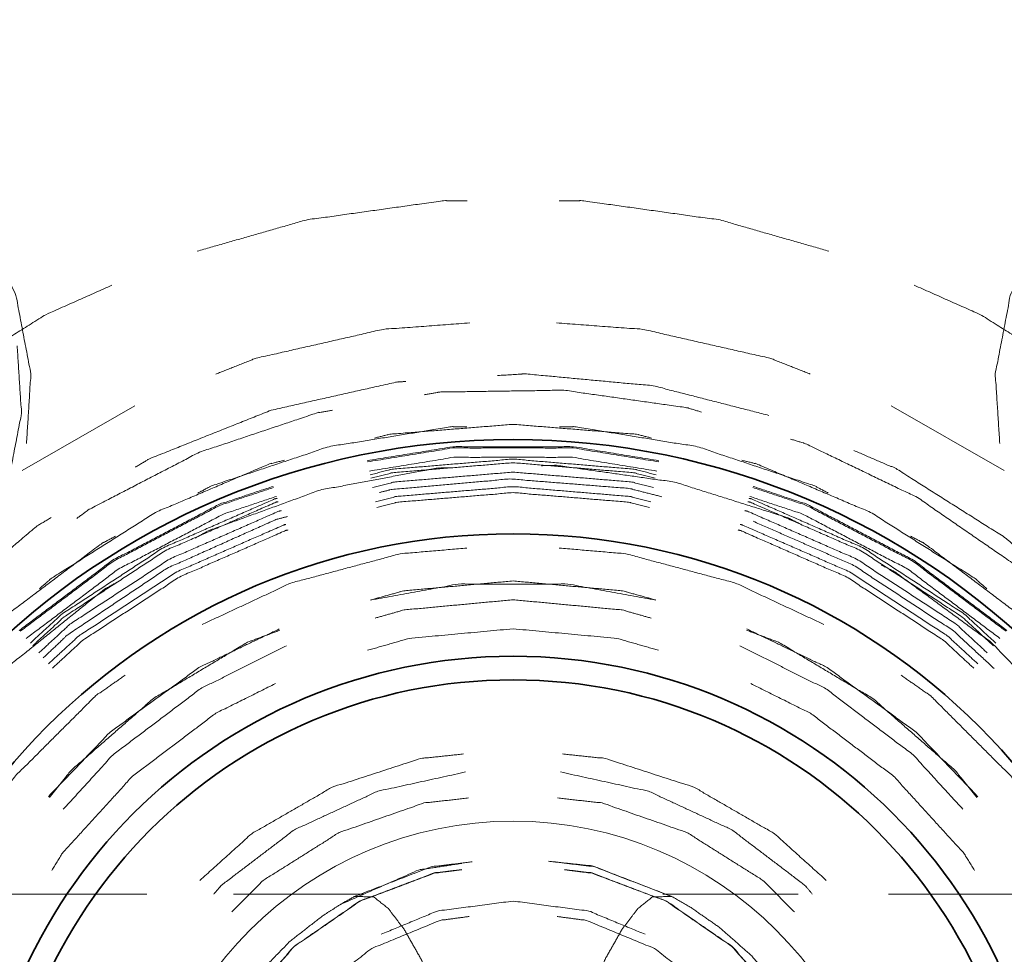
# Model space of a CAD drawing. Header units: millimetres. Extents: x 0 to 1189, y 0 to 841.
# Tile 14 of 84: x 158 to 168, y 340 to 350. Entities that reach past the tile are written whole.
import ezdxf

# ---------------------------------------------------------------- set-up
doc = ezdxf.new("R2010")
doc.units = ezdxf.units.MM
doc.layers.add('1', color=7, linetype='Continuous')

msp = doc.modelspace()

# ---------------------------------------------------------------- linework, layer by layer
at = {"layer": '1', "color": 251, "linetype": 'Continuous', "lineweight": 13}
for p, q in [((158.899, 346.085), (157.701, 345.396)), ((168.121, 345.396), (166.923, 346.085)), ((159.026, 340.9), (156.271, 340.9)), ((161.323, 340.9), (159.945, 340.9)), ((165.936, 340.9), (164.5, 340.9)), ((169.764, 340.9), (166.893, 340.9))]:
    msp.add_line(p, q, dxfattribs=at)
at = {"layer": '1', "color": 3, "linetype": 'Continuous', "lineweight": 35}
for radius in [8, 7, 5.7, 5.45]:
    msp.add_circle((162.911, 337.725), radius, dxfattribs=at)
at = {"layer": '1', "color": 253, "linetype": 'Continuous', "lineweight": 13}
msp.add_circle((162.911, 337.725), 3.95, dxfattribs=at)
at = {"layer": '1', "color": 95, "linetype": 'Continuous', "lineweight": 35}
for radius in [21, 17]:
    msp.add_arc((162.911, 337.725), radius, 206.3087, 153.6913, dxfattribs=at)
at = {"layer": '1', "color": 251, "linetype": 'Continuous', "lineweight": 13}
for points, knots in [([(157.748, 345.683), (157.794, 346.422), (157.636, 347.253), (157.276, 348.018), (156.804, 348.589)], [0, 0, 0.233334, 0.499996, 0.766672, 1, 1]), ([(169.019, 348.589), (168.547, 348.018), (168.187, 347.253), (168.028, 346.422), (168.075, 345.683)], [0, 0, 0.233328, 0.500004, 0.766666, 1, 1]), ([(159.559, 347.725), (160.715, 348.056), (162.174, 348.261), (162.424, 348.261)], [0, 0, 0.411111, 0.914814, 1, 1]), ([(163.399, 348.261), (163.648, 348.261), (165.107, 348.056), (166.263, 347.725)], [0, 0, 0.085183, 0.588889, 1, 1]), ([(156.18, 345.831), (156.703, 346.27), (157.952, 347.051), (158.655, 347.364)], [0, 0, 0.233336, 0.737036, 1, 1]), ([(167.167, 347.364), (167.87, 347.051), (169.12, 346.27), (169.643, 345.831)], [0, 0, 0.262964, 0.766664, 1, 1]), ([(162.452, 346.964), (161.533, 346.895), (160.186, 346.589), (159.757, 346.421)], [0, 0, 0.333335, 0.833332, 1, 1]), ([(166.065, 346.421), (165.636, 346.589), (164.289, 346.895), (163.37, 346.964)], [0, 0, 0.166668, 0.666665, 1, 1]), ([(157.649, 346.721), (157.694, 346.004), (157.541, 345.198), (157.191, 344.455), (156.733, 343.902)], [0, 0, 0.233332, 0.500001, 0.766666, 1, 1]), ([(161.774, 346.342), (161.676, 346.336), (160.344, 346.037)], [0, 0, 0.066672, 1, 1]), ([(165.626, 345.982), (164.398, 346.296), (163.039, 346.423), (162.747, 346.405)], [0, 0, 0.433333, 0.899999, 1, 1]), ([(164.911, 346.017), (164.753, 346.064), (163.449, 346.249), (162.132, 346.23), (161.969, 346.202)], [0, 0, 0.055555, 0.499998, 0.944446, 1, 1]), ([(160.995, 346.036), (160.833, 346.009), (159.584, 345.591), (158.414, 344.985), (158.281, 344.888)], [0, 0, 0.055554, 0.499998, 0.944445, 1, 1]), ([(160.344, 346.037), (159.053, 345.522), (158.904, 345.433)], [0, 0, 0.888889, 1, 1]), ([(159.566, 345.158), (159.712, 345.234), (160.958, 345.65), (162.254, 345.861), (162.419, 345.861)], [0, 0, 0.055554, 0.5, 0.944443, 1, 1]), ([(162.911, 345.887), (161.602, 345.782), (161.442, 345.742)], [0, 0, 0.888894, 1, 1]), ([(164.38, 345.742), (164.221, 345.782), (162.911, 345.887)], [0, 0, 0.111112, 1, 1]), ([(163.404, 345.861), (163.568, 345.861), (164.865, 345.65), (166.111, 345.234), (166.256, 345.158)], [0, 0, 0.055557, 0.5, 0.944446, 1, 1]), ([(168.405, 344.25), (168.285, 344.363), (167.201, 345.11), (166.014, 345.682), (165.856, 345.73)], [0, 0, 0.055555, 0.499998, 0.944445, 1, 1]), ([(161.364, 345.501), (162.271, 345.649), (163.551, 345.649), (164.459, 345.501)], [0, 0, 0.294872, 0.705128, 1, 1]), ([(161.366, 345.489), (162.272, 345.636), (163.55, 345.636), (164.456, 345.489)], [0, 0, 0.294873, 0.70513, 1, 1]), ([(168.933, 343.979), (168.127, 344.687), (166.974, 345.417), (166.526, 345.61)], [0, 0, 0.366667, 0.833333, 1, 1]), ([(160.486, 345.506), (160.326, 345.467), (159.118, 344.952), (158.008, 344.25), (157.885, 344.141)], [0, 0, 0.055553, 0.499999, 0.944447, 1, 1]), ([(161.386, 345.391), (162.281, 345.537), (163.542, 345.537), (164.437, 345.391)], [0, 0, 0.294872, 0.705128, 1, 1]), ([(161.395, 345.352), (161.629, 345.411), (162.911, 345.518), (164.194, 345.411), (164.428, 345.352)], [0, 0, 0.078947, 0.499998, 0.921053, 1, 1]), ([(167.938, 344.141), (167.815, 344.25), (166.704, 344.952), (165.496, 345.467), (165.337, 345.506)], [0, 0, 0.055553, 0.500001, 0.944447, 1, 1]), ([(159.536, 344.678), (159.674, 344.756), (160.863, 345.189), (162.106, 345.423), (162.264, 345.427)], [0, 0, 0.055558, 0.500001, 0.944442, 1, 1]), ([(162.911, 345.48), (161.635, 345.374), (161.402, 345.315)], [0, 0, 0.842102, 1, 1]), ([(164.42, 345.315), (164.188, 345.374), (162.911, 345.48)], [0, 0, 0.157897, 1, 1]), ([(163.213, 345.448), (163.371, 345.452), (164.624, 345.274), (165.831, 344.894), (165.972, 344.822)], [0, 0, 0.055554, 0.500001, 0.944445, 1, 1]), ([(162.911, 345.38), (161.651, 345.275), (161.421, 345.217)], [0, 0, 0.8421, 1, 1]), ([(161.492, 345.163), (161.617, 345.195), (162.878, 345.307), (164.139, 345.207), (164.488, 345.119)], [0, 0, 0.042857, 0.461905, 0.880952, 1, 1]), ([(164.401, 345.217), (164.171, 345.275), (162.911, 345.38)], [0, 0, 0.157899, 1, 1]), ([(157.671, 343.699), (158.662, 344.444), (159.795, 345.039), (160.364, 345.228)], [0, 0, 0.397434, 0.807693, 1, 1]), ([(157.68, 343.69), (158.669, 344.433), (159.8, 345.027), (160.368, 345.217)], [0, 0, 0.397435, 0.807691, 1, 1]), ([(161.452, 345.065), (161.677, 345.122), (162.911, 345.225), (164.146, 345.122), (164.371, 345.065)], [0, 0, 0.078946, 0.499998, 0.921054, 1, 1]), ([(165.454, 345.217), (166.022, 345.027), (167.154, 344.433), (168.143, 343.69)], [0, 0, 0.192311, 0.602566, 1, 1]), ([(165.458, 345.228), (166.027, 345.039), (167.16, 344.444), (168.151, 343.699)], [0, 0, 0.192307, 0.602566, 1, 1]), ([(157.745, 343.615), (158.722, 344.349), (159.839, 344.935), (160.4, 345.122)], [0, 0, 0.397434, 0.807694, 1, 1]), ([(157.789, 343.566), (158.125, 343.874), (159.202, 344.578), (160.381, 345.095), (160.407, 345.102)], [0, 0, 0.149125, 0.570177, 0.991227, 1, 1]), ([(161.464, 345.004), (161.687, 345.061), (162.911, 345.162), (164.135, 345.061), (164.359, 345.004)], [0, 0, 0.078948, 0.499998, 0.921052, 1, 1]), ([(165.416, 345.102), (165.442, 345.095), (166.62, 344.578), (167.698, 343.874), (168.033, 343.566)], [0, 0, 0.008773, 0.429823, 0.850875, 1, 1]), ([(165.422, 345.122), (165.983, 344.935), (167.1, 344.349), (168.077, 343.615)], [0, 0, 0.192306, 0.602566, 1, 1]), ([(160.419, 345.066), (160.393, 345.06), (159.22, 344.545), (158.148, 343.844), (157.814, 343.537)], [0, 0, 0.008771, 0.429827, 0.850878, 1, 1]), ([(168.008, 343.537), (167.674, 343.844), (166.602, 344.545), (165.429, 345.06), (165.403, 345.066)], [0, 0, 0.149122, 0.570173, 0.991229, 1, 1]), ([(158.009, 344.897), (157.86, 344.808), (156.796, 343.913), (155.889, 342.859), (155.798, 342.711)], [0, 0, 0.055555, 0.499997, 0.944444, 1, 1]), ([(160.451, 344.971), (160.426, 344.965), (159.268, 344.457), (158.209, 343.766), (157.88, 343.462)], [0, 0, 0.008774, 0.429825, 0.850878, 1, 1]), ([(157.925, 343.408), (158.186, 343.654), (159.238, 344.358), (160.393, 344.876), (160.518, 344.909)], [0, 0, 0.119045, 0.538097, 0.957143, 1, 1]), ([(167.942, 343.462), (167.613, 343.766), (166.555, 344.457), (165.397, 344.965), (165.371, 344.971)], [0, 0, 0.149122, 0.570175, 0.991229, 1, 1]), ([(157.982, 343.346), (158.305, 343.643), (159.342, 344.321), (160.476, 344.818), (160.501, 344.825)], [0, 0, 0.14912, 0.570173, 0.991227, 1, 1]), ([(165.321, 344.825), (165.346, 344.818), (166.481, 344.321), (167.518, 343.643), (167.841, 343.346)], [0, 0, 0.008773, 0.429827, 0.85088, 1, 1]), ([(165.459, 344.858), (166.525, 344.39), (167.583, 343.696), (168.016, 343.295)], [0, 0, 0.385715, 0.804761, 1, 1]), ([(156.495, 342.752), (156.588, 342.887), (157.498, 343.834), (158.549, 344.624), (158.694, 344.7)], [0, 0, 0.05556, 0.5, 0.944442, 1, 1]), ([(158.023, 343.299), (158.343, 343.594), (159.371, 344.266), (160.496, 344.759), (160.521, 344.766)], [0, 0, 0.149124, 0.570176, 0.991229, 1, 1]), ([(165.301, 344.766), (165.326, 344.759), (166.451, 344.266), (167.479, 343.594), (167.799, 343.299)], [0, 0, 0.008771, 0.429824, 0.850873, 1, 1]), ([(167.128, 344.7), (167.274, 344.624), (168.324, 343.834), (169.234, 342.887), (169.327, 342.752)], [0, 0, 0.055558, 0.500001, 0.944442, 1, 1]), ([(159.613, 343.763), (160.554, 344.202), (161.714, 344.513), (162.422, 344.574)], [0, 0, 0.351852, 0.759259, 1, 1]), ([(163.401, 344.574), (164.108, 344.513), (165.269, 344.202), (166.209, 343.763)], [0, 0, 0.240741, 0.648148, 1, 1]), ([(166.818, 344.394), (166.96, 344.322), (167.98, 343.575), (168.866, 342.671), (168.956, 342.541)], [0, 0, 0.055555, 0.499998, 0.944441, 1, 1]), ([(156.657, 342.266), (156.742, 342.4), (157.586, 343.342), (158.572, 344.135), (158.71, 344.212)], [0, 0, 0.055561, 0.500001, 0.944449, 1, 1]), ([(161.399, 344.022), (162.329, 344.191), (163.493, 344.191), (164.424, 344.022)], [0, 0, 0.309524, 0.690476, 1, 1]), ([(162.911, 344.225), (161.751, 344.12), (161.4, 344.023)], [0, 0, 0.761902, 1, 1]), ([(164.423, 344.023), (164.072, 344.12), (162.911, 344.225)], [0, 0, 0.238096, 1, 1]), ([(162.911, 344.025), (161.754, 343.917), (161.446, 343.83)], [0, 0, 0.784311, 1, 1]), ([(164.376, 343.83), (164.069, 343.917), (162.911, 344.025)], [0, 0, 0.215687, 1, 1]), ([(160.43, 343.715), (159.577, 343.305), (158.635, 342.62), (157.98, 341.935)], [0, 0, 0.309525, 0.690474, 1, 1]), ([(157.992, 341.927), (158.218, 342.211), (159.095, 342.977), (160.094, 343.574), (160.435, 343.702)], [0, 0, 0.119048, 0.500001, 0.880952, 1, 1]), ([(162.911, 343.717), (161.81, 343.615), (161.367, 343.489)], [0, 0, 0.705881, 1, 1]), ([(164.455, 343.489), (164.012, 343.615), (162.911, 343.717)], [0, 0, 0.294117, 1, 1]), ([(165.388, 343.702), (165.728, 343.574), (166.727, 342.977), (167.604, 342.211), (167.831, 341.927)], [0, 0, 0.119048, 0.499999, 0.880952, 1, 1]), ([(167.842, 341.935), (167.188, 342.62), (166.245, 343.305), (165.392, 343.715)], [0, 0, 0.309526, 0.690475, 1, 1]), ([(160.505, 343.535), (159.595, 343.081), (158.667, 342.38), (158.138, 341.801)], [0, 0, 0.343139, 0.735293, 1, 1]), ([(167.684, 341.801), (167.155, 342.38), (166.228, 343.081), (165.317, 343.535)], [0, 0, 0.264706, 0.656859, 1, 1]), ([(156.873, 341.022), (156.942, 341.171), (157.631, 342.155), (158.481, 343.005), (158.794, 343.224)], [0, 0, 0.055555, 0.462963, 0.87037, 1, 1]), ([(167.028, 343.224), (167.342, 343.005), (168.191, 342.155), (168.88, 341.171), (168.949, 341.022)], [0, 0, 0.12963, 0.537038, 0.944447, 1, 1]), ([(160.389, 343.135), (159.757, 342.82), (158.874, 342.153), (158.129, 341.336), (158.016, 341.153)], [0, 0, 0.22549, 0.57843, 0.931375, 1, 1]), ([(167.806, 341.153), (167.693, 341.336), (166.948, 342.153), (166.066, 342.82), (165.433, 343.135)], [0, 0, 0.068625, 0.42157, 0.77451, 1, 1]), ([(159.588, 341.047), (160.138, 341.542), (160.992, 342.035), (161.93, 342.34), (162.386, 342.388)], [0, 0, 0.233334, 0.544444, 0.855556, 1, 1]), ([(163.437, 342.388), (163.892, 342.34), (164.83, 342.035), (165.684, 341.542), (166.234, 341.047)], [0, 0, 0.144444, 0.455553, 0.766666, 1, 1]), ([(159.736, 340.901), (159.815, 340.994), (160.59, 341.583), (161.474, 341.992), (162.407, 342.197)], [0, 0, 0.04023, 0.362068, 0.683909, 1, 1]), ([(163.415, 342.197), (164.349, 341.992), (165.232, 341.583), (166.008, 340.994), (166.086, 340.901)], [0, 0, 0.316091, 0.637934, 0.959772, 1, 1]), ([(159.925, 340.711), (160.261, 341.047), (161.067, 341.554), (161.965, 341.868), (162.438, 341.921)], [0, 0, 0.166667, 0.499998, 0.833332, 1, 1]), ([(163.384, 341.921), (163.857, 341.868), (164.755, 341.554), (165.561, 341.047), (165.897, 340.711)], [0, 0, 0.166668, 0.500002, 0.833333, 1, 1]), ([(161.055, 340.78), (161.906, 341.156), (162.366, 341.227)], [0, 0, 0.666665, 1, 1]), ([(162.477, 341.244), (162.042, 341.19), (161.226, 340.875)], [0, 0, 0.333332, 1, 1]), ([(163.288, 341.249), (163.75, 341.2), (164.618, 340.866)], [0, 0, 0.333331, 1, 1]), ([(164.596, 340.875), (163.78, 341.19), (163.346, 341.244)], [0, 0, 0.666668, 1, 1]), ([(159.813, 339.303), (160.029, 339.714), (160.589, 340.346), (161.283, 340.826), (162.073, 341.125), (162.366, 341.161)], [0, 0, 0.141024, 0.397436, 0.653847, 0.910254, 1, 1]), ([(159.815, 339.302), (160.031, 339.713), (160.59, 340.344), (161.285, 340.824), (162.074, 341.123), (162.367, 341.159)], [0, 0, 0.141027, 0.397434, 0.653845, 0.910257, 1, 1]), ([(163.456, 341.161), (163.749, 341.125), (164.539, 340.826), (165.234, 340.346), (165.794, 339.714), (166.01, 339.303)], [0, 0, 0.089746, 0.346154, 0.602562, 0.858975, 1, 1]), ([(163.456, 341.159), (163.749, 341.123), (164.538, 340.824), (165.232, 340.344), (165.792, 339.713), (166.007, 339.302)], [0, 0, 0.089743, 0.346155, 0.602566, 0.858973, 1, 1]), ([(161.226, 340.875), (161.087, 340.796), (160.894, 340.673), (160.544, 340.4), (160.185, 340.034), (160.126, 339.954)], [0, 0, 0.110607, 0.269345, 0.576636, 0.93123, 1, 1]), ([(162.083, 339.895), (161.932, 340.216), (161.754, 340.528), (161.588, 340.747), (161.431, 340.872), (161.226, 340.875)], [0, 0, 0.254111, 0.511547, 0.709019, 0.852853, 1, 1]), ([(162.911, 340.827), (162.108, 340.721), (161.51, 340.474)], [0, 0, 0.555552, 1, 1]), ([(164.313, 340.474), (163.714, 340.721), (162.911, 340.827)], [0, 0, 0.444445, 1, 1]), ([(164.596, 340.875), (164.391, 340.872), (164.235, 340.747), (164.068, 340.528), (163.891, 340.216), (163.739, 339.895)], [0, 0, 0.147147, 0.290981, 0.488453, 0.745889, 1, 1]), ([(165.696, 339.954), (165.434, 340.254), (165.098, 340.549), (164.791, 340.763), (164.596, 340.875)], [0, 0, 0.275639, 0.585819, 0.844545, 1, 1]), ([(160.253, 339.08), (160.313, 339.225), (160.79, 339.846), (161.411, 340.323), (162.135, 340.622), (162.445, 340.663)], [0, 0, 0.05555, 0.333328, 0.611112, 0.888891, 1, 1]), ([(163.377, 340.663), (163.688, 340.622), (164.411, 340.323), (165.033, 339.846), (165.509, 339.225), (165.569, 339.08)], [0, 0, 0.111109, 0.388888, 0.666672, 0.94445, 1, 1])]:
    msp.add_open_spline(points, degree=1, knots=knots, dxfattribs=at)

doc.saveas('drawing.dxf')
